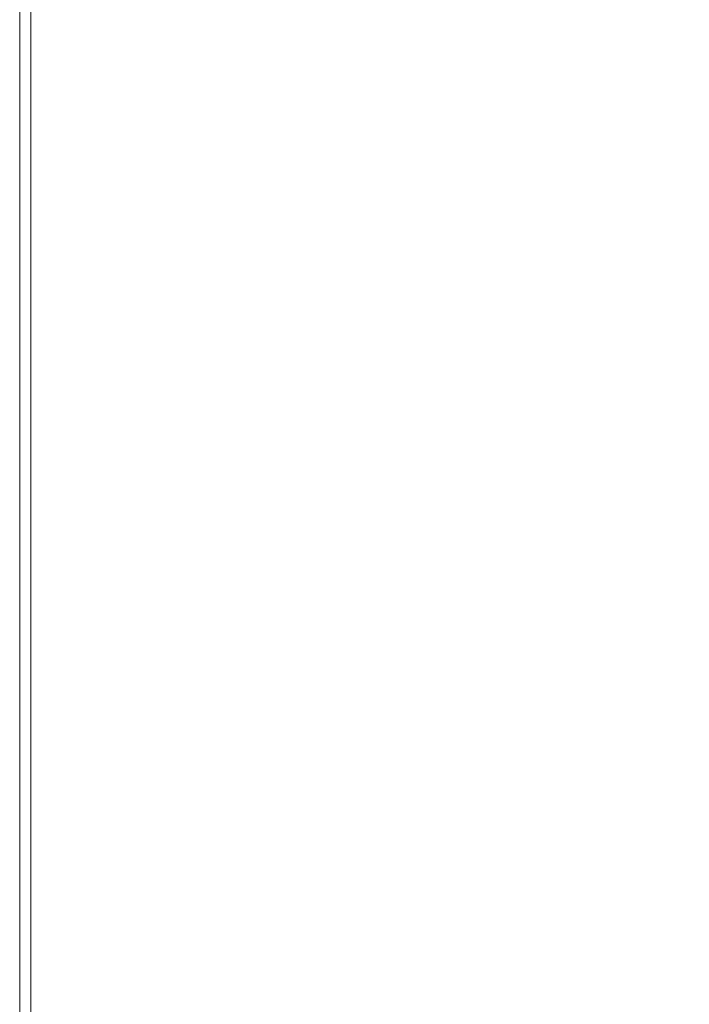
# Model space of a CAD drawing. Header units: inches. Extents: x 361 to 802, y -362 to 528.
# Tile 204 of 256: x 631.39 to 637.39, y 394.06 to 402.88. Entities that reach past the tile are written whole.
import ezdxf

# ---------------------------------------------------------------- set-up
doc = ezdxf.new("R2010")
doc.units = ezdxf.units.IN
doc.header["$MEASUREMENT"] = 0
doc.layers.add('E-CABL-TRAY', color=211, linetype='Continuous', lineweight=20)

msp = doc.modelspace()

# ---------------------------------------------------------------- meshes
at = {"layer": 'E-CABL-TRAY'}
mesh = msp.add_polyface(dxfattribs=at)
corners = [(631.394, 304.3115, 184.5), (631.494, 304.3115, 184.5), (631.494, 518.6471, 184.5), (631.394, 518.6471, 184.5)]
mesh.append_faces([[corners[k] for k in face] for face in [(0, 1, 2, 3)]])
mesh = msp.add_polyface(dxfattribs=at)
corners = [(631.394, 304.3115, 180.5), (631.394, 304.3115, 184.5), (631.394, 518.6471, 184.5), (631.394, 518.6471, 180.5)]
mesh.append_faces([[corners[k] for k in face] for face in [(3, 0, 1, 2)]])
mesh = msp.add_polyface(dxfattribs=at)
corners = [(643.394, 304.3115, 180.5), (631.394, 304.3115, 180.5), (631.394, 518.6471, 180.5), (643.394, 518.6471, 180.5)]
mesh.append_faces([[corners[k] for k in face] for face in [(0, 1, 2, 3)]])
mesh = msp.add_polyface(dxfattribs=at)
corners = [(631.494, 304.3115, 180.6), (643.294, 304.3115, 180.6), (643.294, 518.6471, 180.6), (631.494, 518.6471, 180.6)]
mesh.append_faces([[corners[k] for k in face] for face in [(0, 1, 2, 3)]])
mesh = msp.add_polyface(dxfattribs=at)
corners = [(631.494, 304.3115, 184.5), (631.494, 304.3115, 180.6), (631.494, 518.6471, 180.6), (631.494, 518.6471, 184.5)]
mesh.append_faces([[corners[k] for k in face] for face in [(0, 1, 2, 3)]])

doc.saveas('drawing.dxf')
